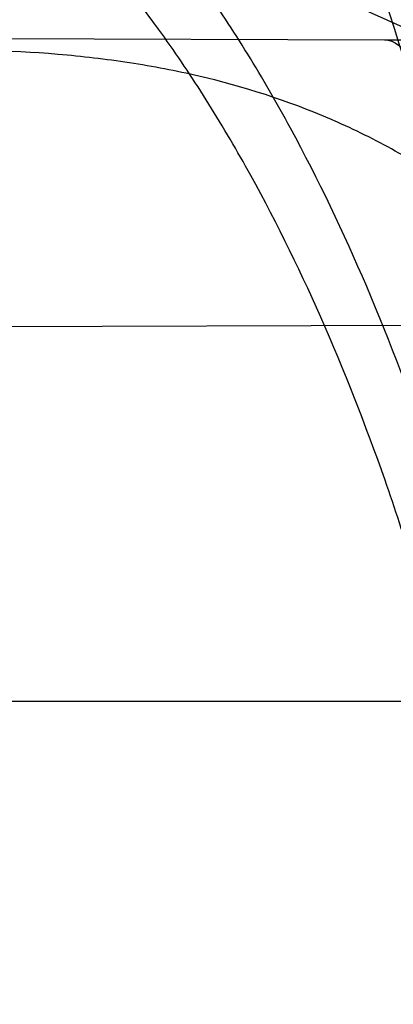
# Model space of a CAD drawing. Header units: millimetres. Extents: x 0 to 297, y 0 to 210.
# Tile 48 of 256: x 143.4566 to 143.4739, y 91.0589 to 91.1045. Entities that reach past the tile are written whole.
import ezdxf

# ---------------------------------------------------------------- set-up
doc = ezdxf.new("R2010")
doc.units = ezdxf.units.MM
doc.header["$LTSCALE"] = 16.335
doc.layers.get('0').update_dxf_attribs({"linetype": 'CONTINUOUS'})
for name, color, linetype in [('01_GLOBAL', 7, 'CONTINUOUS'), ('INTFCLR_1', 7, 'CONTINUOUS'), ('INTFCLR_144815', 7, 'CONTINUOUS')]:
    doc.layers.add(name, color=color, linetype=linetype)

msp = doc.modelspace()

# ---------------------------------------------------------------- linework, layer by layer
at = {"color": 7, "linetype": 'Continuous'}
msp.add_circle((144.2368034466, 92.193132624), 3.04, dxfattribs=at)
at = {"color": 9, "linetype": 'Continuous'}
msp.add_arc((144.2368034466, 92.193132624), 3.001038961, 182.9674534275, 267.0325465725, dxfattribs=at)
at = {"layer": '01_GLOBAL', "color": 7, "linetype": 'Continuous'}
msp.add_circle((144.2368034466, 92.193132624), 3.08, dxfattribs=at)
at = {"layer": 'INTFCLR_1', "color": 6, "linetype": 'Continuous'}
for p, q in [((143.4103485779, 91.1037438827), (143.4735235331, 91.10352335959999)), ((143.4774988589, 91.0903084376), (143.4152219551, 91.0900910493))]:
    msp.add_line(p, q, dxfattribs=at)
at = {"layer": 'INTFCLR_1', "color": 9, "linetype": 'Continuous'}
for p, q in [((143.4735235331, 91.10352335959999), (143.543664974, 91.1032785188)), ((143.068579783, 91.07290896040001), (143.4921648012, 91.07290896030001))]:
    msp.add_line(p, q, dxfattribs=at)
at = {"layer": 'INTFCLR_1', "color": 6, "linetype": 'Continuous'}
for radius in [0.4827613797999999, 0.4587930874]:
    msp.add_arc((143.076579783, 90.97690896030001), radius, 270, 90.00000002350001, dxfattribs=at)
at = {"layer": 'INTFCLR_1', "color": 9, "linetype": 'Continuous'}
msp.add_arc((143.076579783, 90.97690896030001), 0.417241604, 15.0858372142, 18.3537618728, dxfattribs=at)
for points, knots in [([(143.505791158, 90.8276271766), (143.5067409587, 90.8302116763), (143.5086022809, 90.8354304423), (143.5121486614, 90.84601401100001), (143.5179028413, 90.8650111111), (143.5232385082, 90.8873082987), (143.5267617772, 90.90723622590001), (143.5282429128, 90.9174118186), (143.5290073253, 90.92329723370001), (143.5307716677, 90.93807275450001), (143.5326049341, 90.9633194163), (143.5323109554, 90.99310602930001), (143.5309256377, 91.0124090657), (143.5300542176, 91.021322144), (143.5294126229, 91.02725019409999), (143.5274302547, 91.04325002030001), (143.5229291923, 91.06887020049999), (143.5164430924, 91.09388353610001), (143.5118037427, 91.1087295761), (143.5100588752, 91.1140398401), (143.5074043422, 91.1218621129), (143.501415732, 91.13821577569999), (143.4910739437, 91.16221785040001), (143.4792964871, 91.1848938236), (143.4710860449, 91.1988510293), (143.4672487, 91.2050639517), (143.4646994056, 91.2091138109), (143.4578048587, 91.21976497), (143.446251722, 91.2361118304), (143.4302039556, 91.2560120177), (143.4166114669, 91.2709286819), (143.4071163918, 91.280463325), (143.4018664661, 91.2855115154), (143.3945821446, 91.292319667), (143.3843862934, 91.301234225), (143.373349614, 91.3098835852), (143.3667450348, 91.31458051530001), (143.3640805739, 91.316384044), (143.3625174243, 91.3174211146), (143.360134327, 91.3189510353), (143.3576340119, 91.3204557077), (143.3554317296, 91.3216111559), (143.3541938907, 91.32218598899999), (143.3532081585, 91.3225375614), (143.3525262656, 91.3226967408), (143.3519536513, 91.3226102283), (143.3518421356, 91.322071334), (143.35211692, 91.3214756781), (143.35259409, 91.3206502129), (143.3533650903, 91.31961113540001), (143.354392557, 91.3183442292), (143.3556852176, 91.31685831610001), (143.3572290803, 91.3151525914), (143.358673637, 91.31359842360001), (143.3599466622, 91.3122446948), (143.3621637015, 91.30990205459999), (143.3658426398, 91.3060562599), (143.3733257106, 91.29820400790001), (143.3814986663, 91.2893945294), (143.3889438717, 91.2809746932), (143.3935459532, 91.2756206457), (143.4009463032, 91.2668314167), (143.4122758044, 91.252588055), (143.4271285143, 91.2318655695), (143.4378788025, 91.2149484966), (143.4449171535, 91.2029069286), (143.4496927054, 91.19443764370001), (143.457931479, 91.1789786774), (143.4689344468, 91.1556341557), (143.4765250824, 91.1361710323), (143.480055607, 91.1260798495)], [0, 0, 0, 0, 0.0103790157, 0.0208837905, 0.0420711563, 0.0851838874, 0.1071959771, 0.1183352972, 0.1239410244, 0.1295662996, 0.174425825, 0.2192336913, 0.2417180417, 0.247353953, 0.2529903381, 0.2641931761, 0.3081223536, 0.3509244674, 0.3614867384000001, 0.3667496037, 0.3719933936, 0.3926231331, 0.4323811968, 0.4704128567, 0.4888542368, 0.4934078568, 0.4979383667, 0.5068920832, 0.5412323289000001, 0.5733304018, 0.6031976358, 0.6172527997, 0.6240454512, 0.6306500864, 0.6548352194, 0.6750684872, 0.6834752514, 0.6853781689, 0.6871962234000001, 0.6905460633, 0.6960524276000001, 0.6981915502, 0.6999110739, 0.7012078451, 0.7020914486, 0.7026255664, 0.703100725, 0.7038824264, 0.7050749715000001, 0.7066970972, 0.7087489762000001, 0.7112252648, 0.7141188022, 0.7174211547, 0.7192230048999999, 0.7211233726, 0.7295789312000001, 0.7392839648, 0.7620096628, 0.7748693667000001, 0.7816473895, 0.7886214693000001, 0.8181786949, 0.8502212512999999, 0.8846823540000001, 0.8936821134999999, 0.9027944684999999, 0.9213301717, 0.9597016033, 1, 1, 1, 1]), ([(143.3574002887, 91.32090895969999), (143.3579828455, 91.3209088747), (143.360948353, 91.3197357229), (143.3643531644, 91.3177442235), (143.3676585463, 91.31566523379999), (143.3692467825, 91.31463053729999), (143.3719545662, 91.31283211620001), (143.378664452, 91.3081521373), (143.3898825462, 91.2995381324), (143.4002548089, 91.29065717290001), (143.4076654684, 91.28387553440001), (143.4130031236, 91.27885055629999), (143.422653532, 91.2693642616), (143.4364709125, 91.2545242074), (143.4527894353, 91.23472347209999), (143.4645442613, 91.2184512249), (143.4715593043, 91.2078481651), (143.474151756, 91.2038188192), (143.4780526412, 91.1976396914), (143.4863962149, 91.18376385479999), (143.4983688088, 91.16121559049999), (143.5088888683, 91.1373346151), (143.5149812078, 91.1210611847), (143.5176807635, 91.1132799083), (143.5194547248, 91.1079989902), (143.524169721, 91.0932405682), (143.5307635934, 91.068371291), (143.5353421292, 91.0428843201), (143.5373581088, 91.02696958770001), (143.5380104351, 91.0210743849), (143.5388963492, 91.01221151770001), (143.5403047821, 90.993017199), (143.5406037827, 90.96339318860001), (143.5387395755, 90.93828707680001), (143.5369460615, 90.9235962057), (143.5361688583, 90.9177433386), (143.5346627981, 90.9076231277), (143.5310794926, 90.8877998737), (143.5256534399, 90.86562413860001), (143.5198047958, 90.8467377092), (143.5161994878, 90.83621326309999), (143.5143072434, 90.8310236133), (143.5133416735, 90.828453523)], [0, 0, 0, 0, 0.0031306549, 0.0166311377, 0.0214593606, 0.0240790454, 0.0268205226, 0.0389267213, 0.0680356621, 0.1027866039, 0.1122691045, 0.1220183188, 0.1421809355, 0.1849822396, 0.2309158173, 0.2799873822, 0.2927706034, 0.2992370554, 0.3057353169, 0.3320403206, 0.3862319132, 0.4428084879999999, 0.4721383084, 0.4795908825, 0.487069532, 0.5020757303, 0.5628487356, 0.6251729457, 0.6410612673, 0.6490543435, 0.6570463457, 0.6889269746, 0.7524526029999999, 0.8160592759, 0.8240370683, 0.8319876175, 0.8477879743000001, 0.8790177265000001, 0.9402188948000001, 0.970317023, 0.9852457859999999, 1, 1, 1, 1]), ([(143.4782142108, 91.07575146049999), (143.4778432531, 91.07717322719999), (143.4772516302, 91.0792938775), (143.4763913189, 91.0820936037), (143.4750599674, 91.0861664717), (143.4728492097, 91.09203419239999), (143.4701809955, 91.0976425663), (143.4682125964, 91.1011630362), (143.4668805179, 91.10340012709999), (143.4644747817, 91.1070712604), (143.4606652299, 91.1118482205), (143.456701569, 91.11554701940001), (143.453888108, 91.11769080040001), (143.4519718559, 91.1190336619), (143.4484919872, 91.1211788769), (143.4431212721, 91.1236822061), (143.4379877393, 91.12526904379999), (143.4344326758, 91.1261085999), (143.4319715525, 91.1266220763), (143.4275405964, 91.1273837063), (143.420994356, 91.1280917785), (143.4142890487, 91.1284340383), (143.4094678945, 91.128544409), (143.4066374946, 91.1285772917), (143.4023062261, 91.1285997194), (143.3957460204, 91.128539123), (143.3869266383, 91.1283515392), (143.3810082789, 91.12819192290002), (143.3780296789, 91.12810376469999)], [0, 0, 0, 0, 0.0346278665, 0.051871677, 0.0690216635, 0.135606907, 0.1994957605, 0.215141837, 0.2306514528, 0.2608466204, 0.3185308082, 0.3741944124, 0.3880448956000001, 0.4018755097, 0.4293241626, 0.4842905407, 0.5409817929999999, 0.5556132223, 0.5703744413, 0.6002237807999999, 0.6615312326, 0.7254044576, 0.7584008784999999, 0.7751754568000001, 0.7921112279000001, 0.8604747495, 0.9297738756, 1, 1, 1, 1]), ([(143.480055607, 91.1260798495), (143.4837259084, 91.1155891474), (143.4903909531, 91.0940316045), (143.4967360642, 91.0663225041), (143.4998687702, 91.04781634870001), (143.5011284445, 91.03908602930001), (143.5019170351, 91.03321160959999), (143.5038463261, 91.0170292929), (143.5057008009, 90.99034417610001), (143.5054397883, 90.96356436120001), (143.5044671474, 90.9471924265), (143.504022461, 90.9412179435), (143.5032714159, 90.9323261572), (143.5012002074, 90.91339241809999), (143.4963788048, 90.88484585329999), (143.49048443, 90.86114028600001), (143.4864832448, 90.8475354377), (143.4848602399, 90.84220041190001), (143.4819377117, 90.8330489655), (143.4757637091, 90.8153843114), (143.4658991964, 90.7913053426), (143.4557508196, 90.7706295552), (143.4492053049, 90.7585613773), (143.4468307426, 90.7543048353), (143.4433023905, 90.74809499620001), (143.4357024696, 90.7352960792), (143.4236423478, 90.7168780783), (143.4088585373, 90.6967735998), (143.3981978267, 90.6836583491), (143.3920521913, 90.6764597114), (143.3897353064, 90.67377295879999), (143.3858253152, 90.6693041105), (143.3786022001, 90.6612629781), (143.3707422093, 90.65288706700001), (143.3636495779, 90.6454713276), (143.3593994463, 90.6410102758), (143.3560255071, 90.6373676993), (143.3538487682, 90.6348460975), (143.3526496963, 90.6332520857), (143.3521523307, 90.6324062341), (143.3518509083, 90.63179937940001), (143.3519780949, 90.6310096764), (143.3536612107, 90.6313530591), (143.3555127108, 90.6322404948), (143.3588652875, 90.6340529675), (143.3620632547, 90.63609007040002), (143.3646891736, 90.63783994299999), (143.3663741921, 90.6389985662), (143.3692060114, 90.6409804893), (143.3737350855, 90.64429641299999), (143.3800639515, 90.6492162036), (143.3895251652, 90.6570018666), (143.3979931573, 90.6645963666), (143.4054028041, 90.6717023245), (143.4107134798, 90.67694344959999), (143.4202844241, 90.68681168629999), (143.4339256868, 90.7022001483), (143.4499433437, 90.72266038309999), (143.4614126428, 90.7394215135), (143.4682300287, 90.75032242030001), (143.4707469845, 90.75446396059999), (143.4745342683, 90.76081850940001), (143.4826220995, 90.77508671), (143.4941655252, 90.79824657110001), (143.5021068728, 90.8176018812), (143.505791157, 90.8276271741)], [0, 0, 0, 0, 0.0419354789, 0.08505031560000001, 0.1071497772, 0.1127379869, 0.1183317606, 0.1295131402, 0.1742263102, 0.2191466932, 0.230445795, 0.2361065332, 0.241751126, 0.2641147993, 0.3079545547, 0.3508736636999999, 0.3561840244, 0.3614616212, 0.3719139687, 0.3924297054, 0.4320526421, 0.4700131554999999, 0.4792642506, 0.483852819, 0.4884035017, 0.5062126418, 0.5400088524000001, 0.5714206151, 0.6003317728, 0.6037560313, 0.6071340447, 0.6137178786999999, 0.6261602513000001, 0.6479155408, 0.6570536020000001, 0.6648783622, 0.6711643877, 0.6757843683, 0.6774462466, 0.6786751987, 0.6794900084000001, 0.6799813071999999, 0.6813020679, 0.6842478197, 0.6888651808, 0.6950795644, 0.6987591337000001, 0.70073729, 0.7027989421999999, 0.7117993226, 0.7219139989, 0.7330405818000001, 0.7580265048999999, 0.7648041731, 0.7717766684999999, 0.7861782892, 0.816667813, 0.8493175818, 0.8841610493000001, 0.8932352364, 0.8978283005, 0.9024468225, 0.9211469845, 0.9596997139, 1, 1, 1, 1]), ([(143.4760311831, 91.07510722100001), (143.4756628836, 91.0764621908), (143.4750755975, 91.07848288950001), (143.4742230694, 91.081149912), (143.4729040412, 91.0850335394), (143.4707156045, 91.0906309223), (143.4680853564, 91.0959748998), (143.4661490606, 91.09933023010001), (143.464837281, 91.10146586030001), (143.4624672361, 91.1049749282), (143.4587207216, 91.1095433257), (143.4548405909, 91.11307904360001), (143.4520891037, 91.1151331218), (143.4502128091, 91.1164235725), (143.4468054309, 91.11848832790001), (143.4415565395, 91.1209060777), (143.4365468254, 91.1224535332), (143.433077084, 91.1232793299), (143.4306756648, 91.12378839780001), (143.4263533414, 91.12454734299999), (143.419970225, 91.1252773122), (143.4134314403, 91.12566151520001), (143.4087303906, 91.12581108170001), (143.4059708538, 91.12586891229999), (143.401748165, 91.1259307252), (143.3953515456, 91.1259367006), (143.3867501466, 91.12584804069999), (143.3809773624, 91.1257570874), (143.3780715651, 91.1257063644)], [0, 0, 0, 0, 0.0341067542, 0.0511005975, 0.068008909, 0.1337310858, 0.1969343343, 0.2124407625, 0.2278215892, 0.257805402, 0.3152480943, 0.3708921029, 0.3847695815, 0.3986396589, 0.4261925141, 0.481455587, 0.5385040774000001, 0.553232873, 0.5680896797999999, 0.5981246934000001, 0.6597952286, 0.7240152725, 0.7571801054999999, 0.774039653, 0.7910593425, 0.8597607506, 0.9294066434, 1, 1, 1, 1]), ([(143.3574002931, 90.6329089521), (143.3572429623, 90.6329089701), (143.3568577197, 90.6329849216), (143.3568775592, 90.6336774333), (143.3572897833, 90.63438990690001), (143.3580025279, 90.63544892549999), (143.3590890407, 90.6367667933), (143.3605161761, 90.6383861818), (143.3622809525, 90.6402852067), (143.364262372, 90.64235883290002), (143.366417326, 90.6445772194), (143.3695810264, 90.647809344), (143.3761156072, 90.6544648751), (143.384127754, 90.66278898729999), (143.391492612, 90.67078447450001), (143.3954790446, 90.6752283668), (143.3978410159, 90.6779000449), (143.4041032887, 90.6850552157), (143.4149655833, 90.6980920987), (143.4300350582, 90.7180883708), (143.4423327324, 90.7364164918), (143.4500842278, 90.74915778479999), (143.4536819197, 90.7553382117), (143.4561024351, 90.75957339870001), (143.4627716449, 90.77157583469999), (143.4731139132, 90.7921423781), (143.4831746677, 90.8161140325), (143.4894718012, 90.8337029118), (143.4924519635, 90.8428134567), (143.4941067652, 90.8481240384), (143.4981845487, 90.86166066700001), (143.5041933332, 90.8852508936), (143.5091109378, 90.9136744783), (143.5112232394, 90.9325267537), (143.5119890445, 90.94137893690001), (143.5124424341, 90.9473263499), (143.5134340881, 90.9636235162), (143.5137003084, 90.9902855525), (143.5118091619, 91.01685089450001), (143.5098423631, 91.03295754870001), (143.5090383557, 91.0388051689), (143.5077538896, 91.047496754), (143.5045588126, 91.0659242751), (143.498087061, 91.0935137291), (143.4912937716, 91.1149624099), (143.4875537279, 91.1253987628)], [0, 0, 0, 0, 0.0008731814, 0.0017184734, 0.0032338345, 0.0055641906, 0.008732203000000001, 0.0127298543, 0.0175349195, 0.0231216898, 0.028646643, 0.0346996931, 0.0482229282, 0.0804128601, 0.09881585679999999, 0.1085510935, 0.1135452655, 0.1186072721, 0.1613234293, 0.207686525, 0.2575125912, 0.2837456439, 0.2904463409, 0.297201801, 0.3108185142, 0.3666506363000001, 0.4248611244, 0.4549770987, 0.470314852, 0.4780577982, 0.4858479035, 0.548777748, 0.6130125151, 0.6457681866, 0.6540348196, 0.6623247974, 0.6788712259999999, 0.7446474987, 0.8101274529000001, 0.8265054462, 0.8346996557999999, 0.8428862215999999, 0.8752668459, 0.9384715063, 1, 1, 1, 1]), ([(143.4955718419, 91.07371202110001), (143.4952436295, 91.0751229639), (143.4944902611, 91.07789507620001), (143.4933147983, 91.0812724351), (143.492241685, 91.08388270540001), (143.4911029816, 91.0863876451), (143.4895429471, 91.0893555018), (143.4877777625, 91.0921348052), (143.4862617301, 91.0941991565), (143.4839807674, 91.09701864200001), (143.4814054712, 91.0995307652), (143.4785838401, 91.1016195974), (143.4767003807, 91.10286315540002), (143.4732882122, 91.1047454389), (143.4696059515, 91.10607901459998), (143.4663573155, 91.10685173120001), (143.4641216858, 91.1072857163), (143.4600670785, 91.10781242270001), (143.4565390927, 91.1078933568), (143.4541697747, 91.10782830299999)], [0, 0, 0, 0, 0.0736783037, 0.1459642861, 0.18172594, 0.2171910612, 0.2858878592, 0.3520712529, 0.3844359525, 0.4161009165, 0.5365327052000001, 0.5657771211, 0.5946184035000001, 0.6512644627, 0.7636610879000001, 0.7922337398, 0.8211066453, 0.8794481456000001, 1, 1, 1, 1]), ([(143.4921648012, 91.07290896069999), (143.4918383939, 91.0741501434), (143.4910923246, 91.07659026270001), (143.4899360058, 91.0795531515), (143.4888853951, 91.08184362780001), (143.4877674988, 91.0840485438), (143.4862377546, 91.08666227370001), (143.484516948, 91.08910176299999), (143.4830420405, 91.0909140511), (143.4808053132, 91.0934144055), (143.4782971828, 91.0956242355), (143.475577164, 91.0974540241), (143.4737473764, 91.09855641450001), (143.4704255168, 91.1002302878), (143.466872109, 91.1014110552), (143.4637402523, 91.10210828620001), (143.4615790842, 91.1025003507), (143.4576633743, 91.10299027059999), (143.4542595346, 91.1030824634), (143.4519711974, 91.10304252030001)], [0, 0, 0, 0, 0.0701429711, 0.1392985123, 0.1736599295, 0.2078369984, 0.2743812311, 0.3389829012, 0.370778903, 0.4020358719, 0.5223382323, 0.5518983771, 0.5811774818, 0.6390375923, 0.7549036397, 0.7844765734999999, 0.8144030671, 0.8749126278, 1, 1, 1, 1])]:
    msp.add_open_spline(points, degree=3, knots=knots, dxfattribs=at)
at = {"layer": 'INTFCLR_1', "color": 6, "linetype": 'Continuous'}
for points, knots in [([(143.391388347, 91.3209089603), (143.3904120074, 91.3209089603), (143.3921762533, 91.3175482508), (143.3936912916, 91.315694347), (143.3961672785, 91.3124411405), (143.3992225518, 91.30876154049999), (143.403128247, 91.3040654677), (143.4076936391, 91.29861198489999), (143.4125904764, 91.2926805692), (143.4174256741, 91.286720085), (143.4219266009, 91.28104271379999), (143.4260587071, 91.27571427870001), (143.4298162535, 91.27075815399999), (143.4332121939, 91.266182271), (143.4362702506, 91.26197618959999), (143.4390204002, 91.2581218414), (143.4414908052, 91.2545969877), (143.44370074, 91.2513921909), (143.4456749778, 91.24848640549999), (143.4474377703, 91.24585559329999), (143.4490168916, 91.24346918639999), (143.4504211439, 91.2413232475), (143.4516679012, 91.2393981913), (143.4527743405, 91.2376740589), (143.4537663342, 91.2361152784), (143.4546489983, 91.2347177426), (143.4556772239, 91.23307898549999), (143.456672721, 91.23147797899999), (143.4576979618, 91.229813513), (143.4585721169, 91.2283843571), (143.4595323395, 91.2268022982), (143.4605887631, 91.22504676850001), (143.4617562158, 91.22308812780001), (143.4630444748, 91.22090314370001), (143.464465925, 91.21846216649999), (143.4660286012, 91.2157418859), (143.4677482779, 91.21270225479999), (143.4696392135, 91.20930191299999), (143.4717186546, 91.20548838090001), (143.4740086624, 91.2011951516), (143.4765248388, 91.1963580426), (143.4792812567, 91.1909028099), (143.4822951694, 91.18473858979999), (143.4855914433, 91.1777384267), (143.4891913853, 91.16974930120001), (143.4931140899, 91.16057587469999), (143.4973740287, 91.14998328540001), (143.5019825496, 91.13763594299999), (143.5068772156, 91.12325026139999), (143.5117345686, 91.10722271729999), (143.5162134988, 91.0902287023), (143.5200746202, 91.0730385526), (143.5232856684, 91.05580143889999), (143.5258459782, 91.03858559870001), (143.5277689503, 91.0213883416), (143.5290609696, 91.0042502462), (143.529733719, 90.9871546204), (143.5297948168, 90.97012845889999), (143.5292510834, 90.9531560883), (143.5281065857, 90.9362397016), (143.5263644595, 90.9193928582), (143.5240214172, 90.9025816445), (143.5210770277, 90.88582850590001), (143.5175167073, 90.8690970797), (143.5133376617, 90.85240858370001), (143.5085942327, 90.8359945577), (143.5035656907, 90.8206525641), (143.4986112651, 90.80703250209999), (143.4940105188, 90.7954001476), (143.4897809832, 90.7854046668), (143.485903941, 90.7767502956), (143.4823616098, 90.7692115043), (143.4791285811, 90.76260345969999), (143.4761817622, 90.75678861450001), (143.4734988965, 90.7516551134), (143.4710647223, 90.7471189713), (143.4688610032, 90.7431068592), (143.466865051, 90.7395466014), (143.4650570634, 90.7363786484), (143.4634184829, 90.7335526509), (143.461937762, 90.7310351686), (143.4606041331, 90.72879595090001), (143.4594032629, 90.72680144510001), (143.4583170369, 90.7250147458), (143.457331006, 90.7234069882), (143.4564183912, 90.7219306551), (143.4555069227, 90.720467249), (143.4545265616, 90.7189048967), (143.4534184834, 90.71715367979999), (143.4521719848, 90.7152023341), (143.4507682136, 90.71302749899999), (143.4491853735, 90.7106037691), (143.4474055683, 90.7079124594), (143.4454085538, 90.7049352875), (143.4431685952, 90.701647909), (143.4406602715, 90.6980271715), (143.4378551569, 90.6940523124), (143.4347311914, 90.6897123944), (143.4312583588, 90.6849889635), (143.4274059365, 90.6798656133), (143.4231637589, 90.6743560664), (143.4185304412, 90.6684770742), (143.4135422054, 90.66229925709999), (143.408452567, 90.6561180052), (143.4036878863, 90.6504204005), (143.3995946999, 90.6455048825), (143.3963986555, 90.6416642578), (143.3938021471, 90.6382708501), (143.3922373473, 90.6363594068), (143.3903920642, 90.6329089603), (143.391388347, 90.6329089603)], [0, 0, 0, 0, 0.0038604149, 0.007501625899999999, 0.0124785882, 0.0188917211, 0.0268498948, 0.0364677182, 0.0470694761, 0.05724446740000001, 0.066818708, 0.0757144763, 0.0839053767, 0.0914099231, 0.0982451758, 0.1044667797, 0.1101313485, 0.11526428, 0.1198589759, 0.1240215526, 0.1277856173, 0.1311734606, 0.1341617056, 0.1368541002, 0.1392736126, 0.1414672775, 0.143389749, 0.1469230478, 0.1489215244, 0.1511192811, 0.1535471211, 0.1562389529, 0.1592204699, 0.1625628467, 0.1662680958, 0.1703891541, 0.1749670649, 0.1800767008, 0.1857729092, 0.1921414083, 0.199315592, 0.2073311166, 0.2163077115, 0.2264451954, 0.2379233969, 0.2509534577, 0.2658909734, 0.2830621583, 0.3030578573, 0.3259639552, 0.3492662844, 0.3725305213, 0.3956109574, 0.4185782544, 0.4413347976, 0.4640172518, 0.4865192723, 0.5089682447, 0.5313242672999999, 0.5536477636, 0.5759939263, 0.5982772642, 0.6207472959, 0.6432362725, 0.6658996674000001, 0.6887559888, 0.7107777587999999, 0.7297237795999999, 0.7460531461, 0.7602331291, 0.7726347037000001, 0.7835467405, 0.7931663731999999, 0.8017211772, 0.8093215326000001, 0.8160683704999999, 0.8220757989, 0.8274205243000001, 0.8322066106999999, 0.8364980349, 0.8403367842, 0.8437547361, 0.8468031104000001, 0.8495420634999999, 0.8520223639, 0.8542604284, 0.8564046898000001, 0.8588391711, 0.861553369, 0.8645986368, 0.8679945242, 0.8717882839, 0.8760445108, 0.8807522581, 0.8859628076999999, 0.8917731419, 0.8981681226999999, 0.9051985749, 0.9129160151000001, 0.9213486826, 0.9305434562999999, 0.9404096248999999, 0.9509435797, 0.9619432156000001, 0.9720502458, 0.9803711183, 0.9870628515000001, 0.9922716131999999, 0.9960607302, 1, 1, 1, 1]), ([(143.3913883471, 90.6329089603), (143.3925009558, 90.6329089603), (143.3944304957, 90.6342092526), (143.3973970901, 90.6359951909), (143.4007982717, 90.63846662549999), (143.4050037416, 90.641686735), (143.4100111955, 90.64579797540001), (143.4155298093, 90.6505901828), (143.4211292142, 90.6557134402), (143.4264144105, 90.6607775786), (143.43125736, 90.6656028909), (143.4356657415, 90.6701567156), (143.4396603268, 90.6744161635), (143.4432708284, 90.6783761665), (143.4465216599, 90.6820354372), (143.4494397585, 90.68539654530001), (143.4520627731, 90.68848206), (143.4544121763, 90.6912986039), (143.456513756, 90.6938607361), (143.4583900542, 90.69618388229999), (143.4600695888, 90.6982924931), (143.4615949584, 90.7002315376), (143.4630975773, 90.7021632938), (143.4646983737, 90.7042463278), (143.4663978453, 90.7064880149), (143.4680793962, 90.7087376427), (143.4697311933, 90.7109767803), (143.4714499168, 90.71333865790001), (143.4733525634, 90.7159926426), (143.4754791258, 90.7190089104), (143.477855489, 90.7224451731), (143.4805066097, 90.7263640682), (143.4834545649, 90.73083052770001), (143.4867221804, 90.73592456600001), (143.4903444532, 90.7417581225), (143.4943554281, 90.74846001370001), (143.4987865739, 90.7561875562), (143.5036710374, 90.7651488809), (143.5090369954, 90.7755879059), (143.5149200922, 90.78786990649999), (143.5212054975, 90.8021696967), (143.5274896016, 90.8180379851), (143.5333654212, 90.8347684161), (143.5385840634, 90.85172715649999), (143.543100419, 90.8687485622), (143.5469295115, 90.8858143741), (143.5500694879, 90.9028343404), (143.5525457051, 90.9198546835), (143.5543635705, 90.93680288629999), (143.5555404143, 90.953705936), (143.5560867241, 90.9705470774), (143.5560112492, 90.9873292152), (143.5553196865, 91.00406232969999), (143.5540157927, 91.0207358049), (143.5520992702, 91.03735679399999), (143.5495685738, 91.05392286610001), (143.5464237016, 91.0704086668), (143.5426520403, 91.08685112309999), (143.5382472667, 91.1032296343), (143.5331875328, 91.11956315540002), (143.527486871, 91.1357686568), (143.5213730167, 91.1512348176), (143.515238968, 91.1652433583), (143.5094946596, 91.17729987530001), (143.5042564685, 91.18755505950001), (143.4994933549, 91.19635787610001), (143.4951738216, 91.20395281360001), (143.4912628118, 91.21054467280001), (143.4877284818, 91.21628951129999), (143.4845342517, 91.2213187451), (143.4816534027, 91.22572797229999), (143.4790579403, 91.22960449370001), (143.4767281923, 91.23301003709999), (143.4746357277, 91.2360102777), (143.472765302, 91.23864767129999), (143.4710870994, 91.24097947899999), (143.46957943, 91.2430470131), (143.4681380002, 91.2450001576), (143.4666395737, 91.2470074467), (143.4649885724, 91.2491911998), (143.463288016, 91.2514092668), (143.4615819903, 91.2536039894), (143.4598543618, 91.2557981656), (143.4579581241, 91.2581730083), (143.4558400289, 91.260784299), (143.4534675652, 91.2636590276), (143.4508179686, 91.26680939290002), (143.447859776, 91.2702519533), (143.4445666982, 91.2739955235), (143.4409044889, 91.27805121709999), (143.4368464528, 91.28241728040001), (143.4323696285, 91.2870829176), (143.4274456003, 91.2920302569), (143.4220754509, 91.2972158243), (143.4163486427, 91.3024971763), (143.410661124, 91.30747107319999), (143.4054543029, 91.3117747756), (143.4010724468, 91.3151480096), (143.3975442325, 91.3177259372), (143.3944939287, 91.3195690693), (143.3925216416, 91.3209089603), (143.3913883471, 91.3209089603)], [0, 0, 0, 0, 0.0042187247, 0.0081401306, 0.0133978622, 0.0200459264, 0.0282638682, 0.0379443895, 0.0477615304, 0.05703690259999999, 0.0656973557, 0.0736821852, 0.0810680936, 0.0878383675, 0.0940009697, 0.0996271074, 0.1047154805, 0.1093563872, 0.1135342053, 0.1172803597, 0.1206792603, 0.1237557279, 0.1266349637, 0.1299589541, 0.1337168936, 0.1373013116, 0.1406085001, 0.1442672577, 0.148377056, 0.1529904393, 0.1582606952, 0.164218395, 0.1709303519, 0.1785521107, 0.1871652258, 0.1969659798, 0.2081658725, 0.2209392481, 0.2356613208, 0.2526660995, 0.2725685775, 0.2948769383, 0.3173640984, 0.3397873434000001, 0.3621386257, 0.3841211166, 0.4060891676, 0.4277469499, 0.4493218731, 0.470705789, 0.4919793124, 0.5131981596, 0.5343255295, 0.5554668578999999, 0.5765984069, 0.5977513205, 0.6189954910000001, 0.6402209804, 0.6617015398, 0.6832900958, 0.7050415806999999, 0.7268239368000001, 0.7463339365, 0.7630160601, 0.7774553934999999, 0.7899931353, 0.8009638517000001, 0.8105830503, 0.8190545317, 0.8265380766, 0.8331730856, 0.8390248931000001, 0.8442268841, 0.8488182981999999, 0.8528943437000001, 0.8564866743, 0.8597116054, 0.8625968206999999, 0.8656908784, 0.8692094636, 0.8729771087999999, 0.8762884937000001, 0.879749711, 0.8835661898, 0.8878115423, 0.8924986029, 0.8976989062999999, 0.9034198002, 0.9097088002, 0.9166034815, 0.9241390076, 0.9323094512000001, 0.9411199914, 0.9506041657, 0.9606137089, 0.9706541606, 0.9792553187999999, 0.9862062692, 0.9916647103, 0.9957028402, 1, 1, 1, 1]), ([(143.4735235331, 91.10352335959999), (143.4739914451, 91.10352172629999), (143.4749402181, 91.1025609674), (143.475411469, 91.1015609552), (143.4756137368, 91.1009089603)], [0, 0, 0, 0, 0.4066831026, 1, 1, 1, 1])]:
    msp.add_open_spline(points, degree=3, knots=knots, dxfattribs=at)
at = {"layer": 'INTFCLR_144815', "color": 6, "linetype": 'Continuous'}
for radius in [0.5104906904, 0.4864760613]:
    msp.add_circle((143.076579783, 90.97690896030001), radius, dxfattribs=at)
for radius, start, end in [(0.7037433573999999, 313.9937911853, 154.5150993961), (0.6797433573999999, 312.9543589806, 154.5144414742), (0.6572577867, 282.2440355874, 71.2863570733)]:
    msp.add_arc((143.076579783, 90.97690896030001), radius, start, end, dxfattribs=at)
at = {"layer": 'INTFCLR_144815', "color": 9, "linetype": 'Continuous'}
for centre, radius, start, end in [((143.076579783, 90.97690896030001), 0.6528896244, 292.4997540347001, 54.0964566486), ((143.0765826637, 90.97691030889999), 0.5889741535, 292.4997540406, 54.09645665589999), ((143.0766003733, 90.97691387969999), 0.5790161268, 311.2505121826, 48.7494878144)]:
    msp.add_arc(centre, radius, start, end, dxfattribs=at)
at = {"layer": 'INTFCLR_144815', "color": 6, "linetype": 'Continuous'}
for points, knots in [([(143.559959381, 90.9769089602), (143.559959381, 90.97942306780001), (143.5599220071, 90.98445191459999), (143.5597537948, 90.991994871), (143.5594733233, 90.9995378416), (143.5590804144, 91.0070808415), (143.5585748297, 91.01462372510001), (143.5579562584, 91.0221664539), (143.5572243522, 91.02970866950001), (143.5563786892, 91.0372501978), (143.5554188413, 91.0447904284), (143.5543443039, 91.05232900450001), (143.5531546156, 91.0598649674), (143.5518492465, 91.0673976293), (143.5504277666, 91.0749256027), (143.5488896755, 91.0824478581), (143.5472346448, 91.08996252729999), (143.5454623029, 91.097468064), (143.5435725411, 91.1049619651), (143.5415652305, 91.1124420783), (143.5394406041, 91.11990520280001), (143.5371989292, 91.1273484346), (143.5348409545, 91.13476773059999), (143.5323675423, 91.1421592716), (143.529780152, 91.1495180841), (143.5270804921, 91.1568392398), (143.5242709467, 91.1641167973), (143.5213543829, 91.17134449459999), (143.5183344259, 91.17851521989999), (143.5152154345, 91.1856212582), (143.5120026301, 91.19265416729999), (143.5087022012, 91.19960473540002), (143.505321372, 91.2064630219), (143.5018684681, 91.2132183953), (143.4983529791, 91.2198595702), (143.4947855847, 91.22637469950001), (143.4911781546, 91.2327514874), (143.4875436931, 91.2389773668), (143.4838962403, 91.24503970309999), (143.4802507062, 91.2509260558), (143.4766226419, 91.2566244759), (143.473027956, 91.2621238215), (143.4694825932, 91.2674140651), (143.4660021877, 91.2724865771), (143.4626017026, 91.2773343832), (143.459295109, 91.2819523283), (143.4560950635, 91.2863372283), (143.4530128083, 91.2904877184), (143.4500581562, 91.2944040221), (143.4472396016, 91.29808760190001), (143.4445638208, 91.3015416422), (143.4420354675, 91.3047711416), (143.4396569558, 91.3077830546), (143.4374291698, 91.31058532), (143.4353519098, 91.3131862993), (143.4334244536, 91.3155941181), (143.4316455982, 91.3178166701), (143.4300138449, 91.3198614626), (143.4285275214, 91.32173548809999), (143.4271849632, 91.3234451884), (143.4259844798, 91.3249961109), (143.4249241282, 91.3263946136), (143.4240021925, 91.3276429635), (143.4232155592, 91.32875491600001), (143.422565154, 91.3297078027), (143.4220400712, 91.3305844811), (143.4215107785, 91.33140008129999), (143.4211293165, 91.33289918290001), (143.4216624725, 91.3329088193)], [0, 0, 0, 0, 0.0193232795, 0.0386507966, 0.0579870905, 0.0773359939, 0.09670230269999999, 0.1160891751, 0.1355014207, 0.154941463, 0.1744140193, 0.1939206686, 0.213465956, 0.2330500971, 0.2526769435, 0.2723457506, 0.2920596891, 0.3118161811, 0.3316171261, 0.3514582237, 0.3713396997, 0.3912550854, 0.4112023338, 0.4311723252, 0.4511600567, 0.471153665, 0.4911437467, 0.5111161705, 0.5310553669, 0.5509435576, 0.5707599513, 0.5904809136, 0.6100798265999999, 0.6295269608, 0.6487896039, 0.6678319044, 0.6866152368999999, 0.7050985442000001, 0.7232388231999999, 0.7409918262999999, 0.758313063, 0.7751587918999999, 0.7914870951, 0.8072590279, 0.8224396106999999, 0.8369988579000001, 0.8509122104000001, 0.8641615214, 0.8767332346, 0.8886179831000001, 0.8998102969, 0.9103147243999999, 0.9201416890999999, 0.9293075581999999, 0.9378296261, 0.9457257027, 0.9530130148, 0.9597096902, 0.9658325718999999, 0.9713969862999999, 0.9764171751, 0.9809076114, 0.9848822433, 0.9883555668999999, 0.9913411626, 0.9938520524, 0.9959015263, 1, 1, 1, 1]), ([(143.433067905, 90.62090910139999), (143.4328265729, 90.6209135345), (143.4324756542, 90.62173267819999), (143.4330197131, 90.6224610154), (143.4334366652, 90.6233453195), (143.4339703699, 90.62419814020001), (143.4346161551, 90.625198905), (143.4354019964, 90.62633936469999), (143.4363208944, 90.62762784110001), (143.4373778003, 90.629067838), (143.4385738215, 90.6306651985), (143.4399109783, 90.6324252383), (143.441391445, 90.63435475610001), (143.4430186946, 90.6364625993), (143.4447956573, 90.638757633), (143.4467226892, 90.6412461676), (143.4487964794, 90.6439306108), (143.4510117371, 90.6468115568), (143.4533657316, 90.6498936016), (143.4558612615, 90.6531893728), (143.4585019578, 90.6567137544), (143.461284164, 90.6604731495), (143.4641988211, 90.6644674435), (143.4672349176, 90.66869431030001), (143.4703835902, 90.673154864), (143.473633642, 90.6778472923), (143.4769725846, 90.6827680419), (143.4803867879, 90.68791175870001), (143.4838617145, 90.69327133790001), (143.4873822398, 90.69883811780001), (143.4909329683, 90.704602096), (143.4944985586, 90.7105522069), (143.4980640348, 90.7166766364), (143.5016150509, 90.7229631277), (143.5051380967, 90.72939925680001), (143.508620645, 90.7359726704), (143.5120512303, 90.7426712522), (143.5154195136, 90.7494833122), (143.5187162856, 90.75639770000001), (143.5219334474, 90.7634039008), (143.5250639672, 90.77049210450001), (143.5281017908, 90.777653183), (143.5310417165, 90.78487857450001), (143.5338798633, 90.7921616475), (143.5366072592, 90.7994810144), (143.5392210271, 90.8068281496), (143.5417223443, 90.8142048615), (143.5441140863, 90.8216202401), (143.5463966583, 90.8290768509), (143.5485670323, 90.8365654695), (143.5506238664, 90.84408177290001), (143.5525648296, 90.8516162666), (143.5543887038, 90.8591617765), (143.5560958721, 90.86671694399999), (143.5576869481, 90.8742815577), (143.5591625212, 90.881855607), (143.5605229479, 90.88943824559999), (143.5617683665, 90.89702739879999), (143.5628989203, 90.9046205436), (143.5639149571, 90.91221615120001), (143.5648169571, 90.91981379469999), (143.5656053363, 90.9274129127), (143.5662804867, 90.9350130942), (143.5668427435, 90.942613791), (143.5672924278, 90.9502149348), (143.5676297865, 90.9578162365), (143.5678550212, 90.9654177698), (143.5679682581, 90.97301929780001), (143.5679695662, 90.9806209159), (143.567858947, 90.9882224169), (143.5676363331, 90.99582392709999), (143.5673015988, 91.00342523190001), (143.5668545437, 91.01102638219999), (143.5662949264, 91.0186270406), (143.5656224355, 91.0262270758), (143.5648367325, 91.0338260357), (143.5639374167, 91.0414235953), (143.5629240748, 91.0490191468), (143.5617962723, 91.05661196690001), (143.5605535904, 91.0642010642), (143.5591956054, 91.07178539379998), (143.5577218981, 91.0793638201), (143.5561322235, 91.0869343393), (143.5544265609, 91.09449419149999), (143.5526049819, 91.10204067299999), (143.5506674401, 91.10957186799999), (143.5486137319, 91.117086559), (143.5464439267, 91.1245825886), (143.5441586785, 91.13205611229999), (143.5417591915, 91.139502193), (143.5392470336, 91.1469155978), (143.5366239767, 91.1542912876), (143.5338923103, 91.16162359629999), (143.5310549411, 91.16890614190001), (143.5281154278, 91.1761319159), (143.525078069, 91.1832932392), (143.5219479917, 91.1903817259), (143.5187312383, 91.19738826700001), (143.5154348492, 91.20430302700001), (143.512066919, 91.2111154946), (143.5086366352, 91.2178145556), (143.5051543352, 91.2243885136), (143.5016314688, 91.2308252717), (143.4980805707, 91.2371124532), (143.4945151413, 91.2432376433), (143.4909495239, 91.24918858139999), (143.4873986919, 91.2549534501), (143.4838779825, 91.2605211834), (143.480402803, 91.2658817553), (143.4769882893, 91.27102648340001), (143.4736489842, 91.2759482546), (143.4703985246, 91.28064170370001), (143.4672493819, 91.28510330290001), (143.464212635, 91.2893314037), (143.4612978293, 91.29332617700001), (143.4585129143, 91.29708947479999), (143.4558642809, 91.3006245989), (143.4533568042, 91.30393610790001), (143.450993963, 91.30702956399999), (143.4487779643, 91.3099113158), (143.4467099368, 91.3125882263), (143.444790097, 91.3150674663), (143.4430178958, 91.31735635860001), (143.4413922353, 91.31946213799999), (143.4399116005, 91.32139186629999), (143.4385741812, 91.323152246), (143.4373781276, 91.32474964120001), (143.4363211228, 91.32618976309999), (143.4354021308, 91.3274783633), (143.4346162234, 91.32861891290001), (143.4339704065, 91.32961972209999), (143.4334366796, 91.3304725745), (143.4330197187, 91.3313568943), (143.4324756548, 91.33208523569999), (143.4328265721, 91.33290438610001), (143.433067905, 91.3329088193)], [0, 0, 0, 0, 0.0009310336, 0.002365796, 0.0034193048, 0.0047077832, 0.006237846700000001, 0.0080159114, 0.0100484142, 0.0123424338, 0.0149055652, 0.0177455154, 0.0208683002, 0.0242865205, 0.0280168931, 0.0320641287, 0.03642688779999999, 0.0411013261, 0.0460820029, 0.0513859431, 0.0570470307, 0.0630689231, 0.0694259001, 0.0761196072, 0.0831428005, 0.0904858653, 0.0981365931, 0.1060799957, 0.1142989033, 0.1227742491, 0.1314855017, 0.1404113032, 0.1495299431, 0.1588198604, 0.1682601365, 0.1778307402, 0.1875127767, 0.1972886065, 0.2071421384, 0.2170587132, 0.2270251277, 0.2370298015, 0.2470622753, 0.2571128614, 0.2671789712, 0.2771901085, 0.2871913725, 0.2972229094, 0.3072428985, 0.3172696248, 0.3272959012, 0.3372999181, 0.3472797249, 0.3572378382, 0.3671756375, 0.3770956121, 0.3870009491, 0.3968896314, 0.4067592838, 0.416611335, 0.4264476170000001, 0.4362699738, 0.4460792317, 0.4558777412, 0.465666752, 0.475448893, 0.4852256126, 0.4949995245, 0.5047720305, 0.5145458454, 0.5243224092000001, 0.5341044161, 0.5438932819, 0.5536914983, 0.5635002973, 0.5733219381, 0.5831577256, 0.5930094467, 0.6028783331, 0.6127653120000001, 0.6226711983, 0.6325970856, 0.6425436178, 0.6525082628, 0.6624891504, 0.6724871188, 0.6825027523, 0.6925369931, 0.7025869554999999, 0.7126463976, 0.7227116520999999, 0.7327783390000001, 0.742840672, 0.7528920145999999, 0.7629245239, 0.772929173, 0.7828957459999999, 0.7928124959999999, 0.8026662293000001, 0.8124423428, 0.8221246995, 0.8316958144, 0.8411366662, 0.8504272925, 0.8595467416, 0.8684734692, 0.8771857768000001, 0.8856622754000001, 0.8938824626, 0.9018271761, 0.9094792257, 0.9168237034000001, 0.923848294, 0.9305435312, 0.93690291, 0.9429227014, 0.9486018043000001, 0.9539413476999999, 0.9589446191, 0.9636165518, 0.9679634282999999, 0.9719924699, 0.9757115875, 0.9791292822, 0.9822538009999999, 0.9850935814, 0.9876568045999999, 0.9899510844, 0.9919838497, 0.9937619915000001, 0.9952921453, 0.9965806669, 0.997634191, 0.9990689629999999, 1, 1, 1, 1]), ([(143.3994670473, 91.3209089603), (143.399146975, 91.3209089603), (143.3990453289, 91.3197000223), (143.3998732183, 91.31874922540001), (143.4008762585, 91.3170341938), (143.4024694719, 91.31499494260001), (143.4045267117, 91.3123576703), (143.4070952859, 91.3092171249), (143.4101750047, 91.3054836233), (143.4137722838, 91.30113952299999), (143.4179272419, 91.29608530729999), (143.4226335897, 91.29027809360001), (143.4278792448, 91.2836639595), (143.4336355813, 91.27619926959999), (143.4398265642, 91.2678906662), (143.4463921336, 91.25871707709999), (143.4532128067, 91.2487397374), (143.4601957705, 91.23798721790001), (143.4672140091, 91.2265542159), (143.4741696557, 91.2145077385), (143.4809580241, 91.2019499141), (143.4875044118, 91.1889540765), (143.4937367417, 91.1756130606), (143.4996120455, 91.1619830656), (143.5050872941, 91.1481408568), (143.5101428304, 91.134124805), (143.5147593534, 91.1199874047), (143.5189273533, 91.1057650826), (143.5226468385, 91.09147400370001), (143.525909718, 91.0771665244), (143.5287290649, 91.0628147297), (143.5310996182, 91.0484749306), (143.53303206, 91.0341158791), (143.5345263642, 91.01978289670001), (143.5355886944, 91.00546539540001), (143.5362231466, 90.991176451), (143.5363638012, 90.9816614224), (143.5363638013, 90.9769089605)], [0, 0, 0, 0, 0.0025344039, 0.005901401, 0.0109295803, 0.0177704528, 0.0265540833, 0.0373505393, 0.04991676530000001, 0.0648695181, 0.0820131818, 0.1017234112, 0.1240566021, 0.1488553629, 0.1763609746, 0.2060970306, 0.2381748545, 0.2720515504, 0.3076064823, 0.3443876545, 0.3821831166, 0.4206251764, 0.4595934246, 0.4987613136, 0.5381325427, 0.5774437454, 0.6167240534, 0.6558745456, 0.6947773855, 0.7336358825, 0.7720551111, 0.8105726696, 0.8487051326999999, 0.8867612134, 0.9246626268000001, 0.9623689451, 1, 1, 1, 1]), ([(143.4446760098, 91.3209089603), (143.4444338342, 91.3209089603), (143.4440805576, 91.32008333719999), (143.4445966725, 91.319342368), (143.4449904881, 91.3184389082), (143.4454977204, 91.3175675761), (143.4461122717, 91.3165448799), (143.4468609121, 91.3153794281), (143.4477365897, 91.3140630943), (143.4487436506, 91.31259278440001), (143.4498827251, 91.31096304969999), (143.4511555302, 91.3091686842), (143.4525633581, 91.3072037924), (143.4541073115, 91.30506236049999), (143.455788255, 91.3027379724), (143.4576064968, 91.30022429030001), (143.4595619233, 91.2975147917), (143.4616535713, 91.2946033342), (143.4638797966, 91.2914838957), (143.4662378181, 91.28815120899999), (143.4687238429, 91.2846006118), (143.4713327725, 91.2808285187), (143.4740582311, 91.27683247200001), (143.4768924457, 91.2726114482), (143.4798262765, 91.2681659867), (143.4828493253, 91.2634982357), (143.4859500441, 91.2586120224), (143.4891159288, 91.25351281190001), (143.492333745, 91.2482076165), (143.4955897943, 91.2427048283), (143.4988701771, 91.2370140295), (143.5021610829, 91.2311457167), (143.5054490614, 91.2251109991), (143.5087212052, 91.218921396), (143.5119653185, 91.2125886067), (143.5151700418, 91.20612431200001), (143.5183249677, 91.1995399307), (143.5214206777, 91.1928464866), (143.5244487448, 91.1860545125), (143.5274017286, 91.1791739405), (143.5302731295, 91.1722140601), (143.5330572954, 91.16518358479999), (143.5357494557, 91.15809040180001), (143.5383454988, 91.1509419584), (143.5408421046, 91.1437447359), (143.5432363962, 91.13650504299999), (143.5455261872, 91.1292281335), (143.547709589, 91.1219192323), (143.5497852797, 91.1145825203), (143.551752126, 91.1072222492), (143.5536094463, 91.09984166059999), (143.5553566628, 91.0924441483), (143.5569935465, 91.0850321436), (143.5585198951, 91.077608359), (143.559935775, 91.07017457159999), (143.5612412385, 91.0627328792), (143.562436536, 91.05528445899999), (143.5635218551, 91.0478309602), (143.5644975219, 91.0403731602), (143.5653637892, 91.03291231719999), (143.5661210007, 91.02544880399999), (143.5667694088, 91.01798358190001), (143.5673093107, 91.0105167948), (143.5677409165, 91.0030491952), (143.5680644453, 90.9955807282), (143.5682800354, 90.9881119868), (143.5683878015, 90.980642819), (143.5683877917, 90.97317374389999), (143.5682800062, 90.9657045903), (143.5680643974, 90.9582358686), (143.5677408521, 90.9507674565), (143.5673092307, 90.9432999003), (143.5667693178, 90.9358331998), (143.5661208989, 90.9283680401), (143.5653636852, 90.9209046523), (143.5644974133, 90.91344388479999), (143.5635217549, 90.9059862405), (143.5624364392, 90.8985328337), (143.5612411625, 90.8910845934), (143.5599357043, 90.88364296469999), (143.5585198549, 90.87620936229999), (143.5569935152, 90.86878563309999), (143.555356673, 90.8613738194), (143.5536094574, 90.8539763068), (143.551752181, 90.8465958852), (143.5497853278, 90.83923557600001), (143.5477096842, 90.8318990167), (143.545526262, 90.8245900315), (143.5432365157, 90.8173132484), (143.540842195, 90.81007345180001), (143.5383456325, 90.8028763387), (143.5357495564, 90.79572779), (143.5330574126, 90.7886346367), (143.5302732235, 90.78160409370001), (143.5274018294, 90.7746442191), (143.5244488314, 90.7677636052), (143.5214207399, 90.7609715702), (143.5183250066, 90.754278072), (143.5151700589, 90.7476936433), (143.5119653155, 90.74122930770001), (143.5087211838, 90.7348964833), (143.5054490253, 90.7287068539), (143.5021610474, 90.7226721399), (143.4988701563, 90.716803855), (143.4955897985, 90.7111130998), (143.4923337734, 90.7056103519), (143.4891159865, 90.7003052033), (143.4859501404, 90.69520605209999), (143.4828494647, 90.69031990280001), (143.4798264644, 90.6856522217), (143.4768926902, 90.68120684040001), (143.4740585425, 90.6769859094), (143.4713331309, 90.67298992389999), (143.4687242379, 90.6692178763), (143.4662382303, 90.66566729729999), (143.463880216, 90.66233461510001), (143.4616539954, 90.65921517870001), (143.4595623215, 90.6563036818), (143.4576068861, 90.653594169), (143.4557885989, 90.6510804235), (143.454107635, 90.6487560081), (143.4525636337, 90.64661451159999), (143.4511557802, 90.64464958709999), (143.449882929, 90.6428551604), (143.4487438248, 90.641225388), (143.4477367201, 90.6397550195), (143.4468610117, 90.63843864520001), (143.4461123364, 90.63727314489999), (143.4454977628, 90.63625041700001), (143.4449905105, 90.6353790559), (143.4445966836, 90.6344755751), (143.4440805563, 90.63373459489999), (143.4444338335, 90.6329089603), (143.4446760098, 90.6329089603)], [0, 0, 0, 0, 0.0009746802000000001, 0.0024840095, 0.0035885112, 0.0049370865, 0.0065361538, 0.0083919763, 0.0105107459, 0.0128992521, 0.015564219, 0.0185131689, 0.0217532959, 0.0252926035, 0.0291382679, 0.0332981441, 0.0377785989, 0.04258641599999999, 0.0477262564, 0.0532026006, 0.0590172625, 0.0651707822, 0.071661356, 0.0784844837, 0.0856331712, 0.0930977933, 0.1008661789, 0.1089237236, 0.1172537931, 0.1258380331, 0.1346568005, 0.1436896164, 0.1529158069, 0.1623149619, 0.1718668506, 0.1815521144, 0.1913525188, 0.2012510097, 0.2112318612, 0.2212807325, 0.231384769, 0.2415324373, 0.2517131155, 0.2619185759, 0.2721400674, 0.2823718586, 0.2926070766, 0.3028419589, 0.3130713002, 0.3232929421, 0.3335030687, 0.3437008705, 0.3538836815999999, 0.3640517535, 0.374203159, 0.3843390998, 0.3944585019, 0.404563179, 0.4146523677, 0.4247285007, 0.4347913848, 0.4448437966, 0.4548857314, 0.4649202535, 0.4749476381, 0.4849710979, 0.4949910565, 0.5050107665, 0.5150307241, 0.5250541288, 0.5350814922, 0.5451158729, 0.5551577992, 0.5652100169, 0.5752728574, 0.5853487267, 0.5954379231, 0.6055422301, 0.6156616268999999, 0.6257972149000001, 0.6359487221, 0.6461162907, 0.656299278, 0.6664966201, 0.6767070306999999, 0.6869281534, 0.6971578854, 0.7073922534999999, 0.7176279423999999, 0.7278592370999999, 0.7380811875, 0.7482862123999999, 0.758467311, 0.768614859, 0.7787188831, 0.7887678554, 0.7987487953, 0.8086473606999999, 0.8184478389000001, 0.8281331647, 0.8376851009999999, 0.8470843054, 0.8563105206, 0.8653432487, 0.874161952, 0.8827461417, 0.8910761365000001, 0.8991335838, 0.9069018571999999, 0.914366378, 0.9215149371, 0.9283378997, 0.9348283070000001, 0.9409818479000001, 0.9467964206, 0.9522727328, 0.9574126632, 0.9622204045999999, 0.9667010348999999, 0.970860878, 0.9747067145, 0.97824602, 0.9814863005, 0.9844352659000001, 0.9871003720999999, 0.9894889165, 0.9916078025, 0.9934636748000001, 0.9950628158, 0.9964114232, 0.9975159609, 0.9990253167, 1, 1, 1, 1]), ([(143.5930281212, 90.97690896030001), (143.5930281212, 90.9820085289), (143.5928685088, 90.9922131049), (143.5921514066, 91.0075149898), (143.5909537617, 91.0228121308), (143.5892730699, 91.03810039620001), (143.587105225, 91.0533740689), (143.5844474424, 91.0686241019), (143.5812950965, 91.0838367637), (143.5776467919, 91.09899444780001), (143.5735011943, 91.1140731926), (143.568862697, 91.12904306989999), (143.5637381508, 91.1438649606), (143.5581444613, 91.158491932), (143.5521047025, 91.1728646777), (143.5456576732, 91.18691624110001), (143.5388523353, 91.2005649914), (143.5317590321, 91.21372141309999), (143.5244638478, 91.2262875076), (143.5170689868, 91.2381628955), (143.5096913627, 91.2492533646), (143.5024534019, 91.25947473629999), (143.4954774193, 91.26876491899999), (143.4888706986, 91.27708451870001), (143.4827284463, 91.28442708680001), (143.4771157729, 91.29080575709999), (143.4720785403, 91.2962589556), (143.4676404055, 91.30083056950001), (143.463808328, 91.3045873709), (143.4605811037, 91.307548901), (143.4579441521, 91.30986106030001), (143.4556445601, 91.3115135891), (143.4541253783, 91.31277812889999), (143.4532213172, 91.3127623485)], [0, 0, 0, 0, 0.0408499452, 0.0817377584, 0.1226908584, 0.1637418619, 0.2049215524, 0.2462459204, 0.2877224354, 0.329349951, 0.3711123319, 0.4129705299, 0.4548685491, 0.4967167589, 0.5383929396, 0.579731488, 0.6205367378, 0.6605415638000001, 0.6994421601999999, 0.7369113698, 0.7725873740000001, 0.8061275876, 0.8372253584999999, 0.8656390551, 0.8912193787, 0.9139002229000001, 0.9336943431, 0.9506758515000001, 0.9649483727, 0.9766362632, 0.9858655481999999, 0.9927569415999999, 1, 1, 1, 1]), ([(143.5694155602, 90.9769089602), (143.5694155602, 90.97959183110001), (143.5693739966, 90.98495819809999), (143.5691869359, 90.9930070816), (143.5688750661, 91.00105527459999), (143.5684382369, 91.0091023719), (143.5678762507, 91.0171478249), (143.5671888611, 91.0251910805), (143.5663758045, 91.0332312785), (143.5654367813, 91.0412676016), (143.5643715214, 91.0492987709), (143.5631797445, 91.0573235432), (143.5618612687, 91.06534005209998), (143.5604159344, 91.07334648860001), (143.5588437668, 91.0813402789), (143.5571448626, 91.0893188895), (143.5553196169, 91.09727886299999), (143.5533685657, 91.10521674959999), (143.5512926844, 91.1131280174), (143.5490931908, 91.1210080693), (143.5467718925, 91.1288511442), (143.5443309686, 91.13665132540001), (143.5417733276, 91.14440155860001), (143.5391024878, 91.1520942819), (143.5363228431, 91.1597208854), (143.5334396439, 91.1672720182), (143.5304591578, 91.1747373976), (143.5273887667, 91.1821058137), (143.5242370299, 91.1893652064), (143.5210137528, 91.19650271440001), (143.5177300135, 91.2035047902), (143.5143981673, 91.210357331), (143.5110317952, 91.2170458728), (143.5076455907, 91.223555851), (143.5042551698, 91.2298729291), (143.5008768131, 91.2359833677), (143.4975271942, 91.2418743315), (143.4942230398, 91.2475342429), (143.4909807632, 91.25295311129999), (143.4878160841, 91.2581228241), (143.4847436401, 91.2630374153), (143.4817769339, 91.26769278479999), (143.4789282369, 91.2720865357), (143.4762085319, 91.27621779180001), (143.4736266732, 91.2800882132), (143.4711891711, 91.2837020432), (143.4689002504, 91.2870658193), (143.4667626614, 91.2901870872), (143.4647780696, 91.2930738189), (143.4629473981, 91.295733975), (143.4612709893, 91.2981752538), (143.4597487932, 91.3004051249), (143.4583804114, 91.30243004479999), (143.4571653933, 91.3042575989), (143.4561024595, 91.3058896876), (143.455191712, 91.30734429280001), (143.4544278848, 91.3085889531), (143.4536895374, 91.3099879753), (143.4530002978, 91.31095476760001), (143.4527707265, 91.3127544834), (143.4532213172, 91.3127623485)], [0, 0, 0, 0, 0.02225245, 0.0445093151, 0.0667750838, 0.0890537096, 0.1113496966, 0.1336661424, 0.1560071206, 0.1783746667, 0.2007723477, 0.2232005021, 0.2456615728, 0.2681539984, 0.2906786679, 0.3132316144, 0.3358115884, 0.3584115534, 0.3810274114, 0.4036483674, 0.4262663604, 0.4488666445, 0.4714362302, 0.493956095, 0.516405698, 0.5387611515, 0.5609948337, 0.5830754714, 0.6049679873, 0.6266337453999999, 0.648030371, 0.6691122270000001, 0.6898308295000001, 0.7101353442, 0.7299737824, 0.7492942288, 0.7680459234, 0.7861801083, 0.8036519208, 0.8204214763, 0.8364545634, 0.8517244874, 0.8662078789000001, 0.8798864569, 0.8927486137, 0.9047971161, 0.9160413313, 0.9264952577, 0.9361748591, 0.945097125, 0.9532791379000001, 0.9607380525, 0.9674902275, 0.9735510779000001, 0.9789355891, 0.9836595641, 0.9877384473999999, 0.9911880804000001, 0.9962621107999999, 1, 1, 1, 1])]:
    msp.add_open_spline(points, degree=3, knots=knots, dxfattribs=at)
at = {"layer": 'INTFCLR_144815', "color": 9, "linetype": 'Continuous'}
msp.add_open_spline([(143.4681527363, 91.3316707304), (143.467949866, 91.3314986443), (143.4680849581, 91.3304767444), (143.4687941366, 91.3290390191), (143.4701348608, 91.32663797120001), (143.4731221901, 91.3220257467), (143.4763663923, 91.31733590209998), (143.4795506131, 91.3127650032), (143.482172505, 91.3090057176), (143.487369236, 91.3015321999), (143.4955074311, 91.2895824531), (143.502996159, 91.27800650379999), (143.5082746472, 91.2695019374), (143.5120449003, 91.2633135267), (143.5188549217, 91.2517998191), (143.5285823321, 91.2342279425), (143.5379100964, 91.2155665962), (143.544268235, 91.2016804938), (143.5479059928, 91.19334234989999), (143.5533981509, 91.1803199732), (143.5612157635, 91.1600103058), (143.5704436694, 91.13168294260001), (143.5770266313, 91.10691144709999), (143.5809892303, 91.0889181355), (143.5830791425, 91.0783166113), (143.5860246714, 91.06209979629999), (143.5895629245, 91.03733121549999), (143.5913564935, 91.0151142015), (143.5919137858, 91.00388635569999)], degree=3, knots=[0, 0, 0, 0, 0.0022439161, 0.0070120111, 0.0145616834, 0.0248857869, 0.0536624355, 0.0624935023, 0.07189207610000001, 0.0923184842, 0.1392770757, 0.19383471, 0.2085944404, 0.2237059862, 0.2549574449, 0.3214227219, 0.3930725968, 0.4308712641, 0.4502345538, 0.469804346, 0.5500822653, 0.6337070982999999, 0.7209882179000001, 0.7661541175, 0.7890968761, 0.8121288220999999, 0.9051772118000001, 1, 1, 1, 1], dxfattribs=at)

doc.saveas('drawing.dxf')
